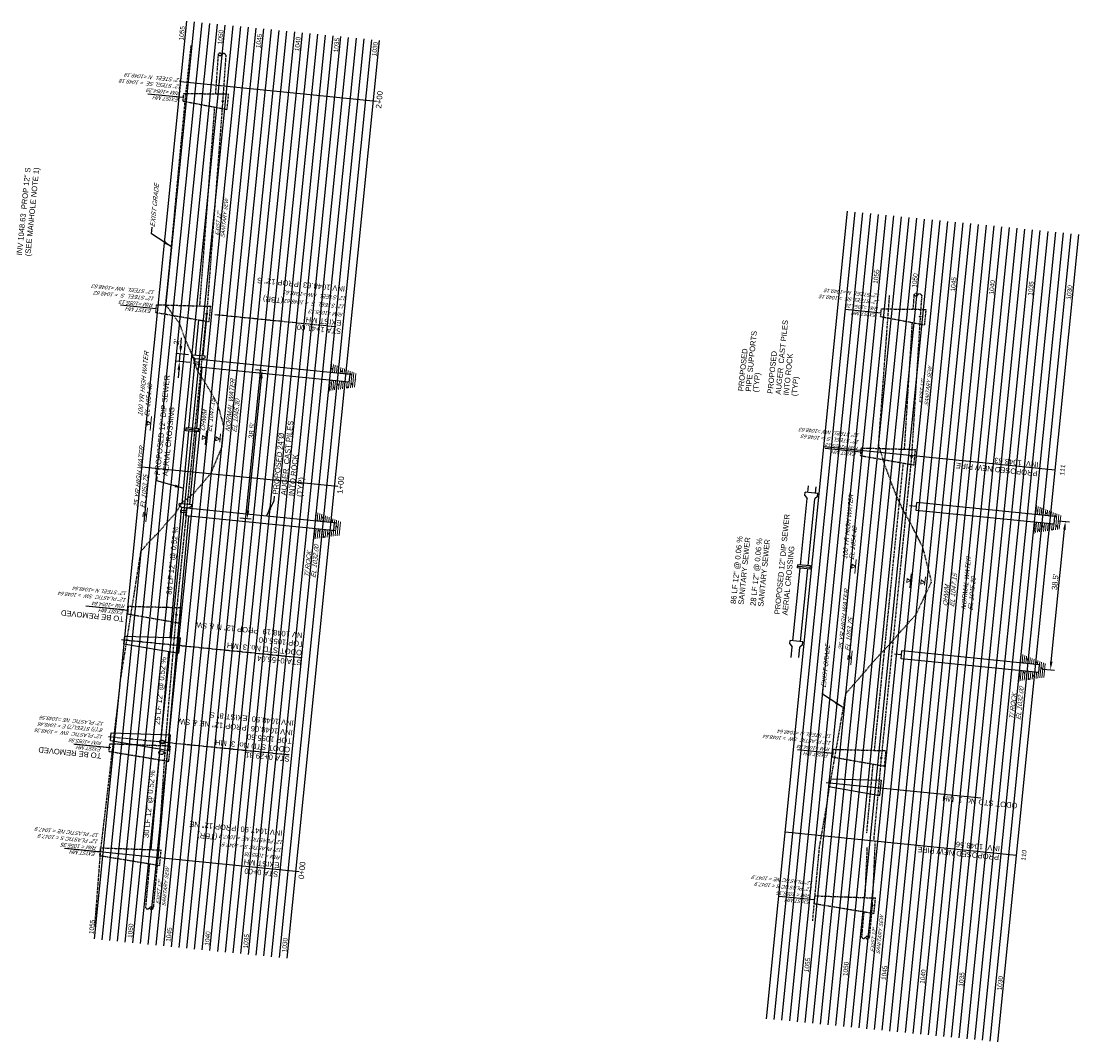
# Model space of a CAD drawing. Extents: x 1620708 to 2082925, y 607056 to 634194.
# Tile 255 of 256: x 1621037 to 1621310, y 607218 to 607482. Entities that reach past the tile are written whole.
import ezdxf

# ---------------------------------------------------------------- set-up
doc = ezdxf.new("R2010")
doc.units = 0
doc.header["$MEASUREMENT"] = 0
doc.header["$PDMODE"] = 1
for name, pattern in [('CENTER2', [1.125, 0.75, -0.125, 0.125, -0.125]), ('HIDDEN', [0.375, 0.25, -0.125]), ('stream', [1.4, 0.7, -0.1, 0.1, -0.1, 0.1, -0.1, 0.1, -0.1])]:
    doc.linetypes.add(name, pattern=pattern)
for name, color, linetype in [('C-ALGN-TEXT-EXST', 1, 'Continuous'), ('C-STRM-PIPE', 70, 'Continuous'), ('C-TOPO-GRADE-E', 2, 'HIDDEN'), ('cl', 1, 'CENTER2'), ('E-SAN-MAIN', 2, 'HIDDEN'), ('E-SAN-TEXT', 2, 'Continuous'), ('grid', 5, 'Continuous'), ('IMAGE', 1, 'Continuous'), ('P-PIPE', 7, 'Continuous'), ('PROP TXT', 3, 'Continuous')]:
    doc.layers.add(name, color=color, linetype=linetype)
doc.layers.add('finegrid', color=141, linetype='Continuous', transparency=0.6)
for name, color, linetype, lineweight in [('GE_X_Alignment_100_Stations', 1, 'Continuous', 0), ('HY_X_Water_Edge', 133, 'stream', 0), ('p-hatch', 5, 'Continuous', 13)]:
    doc.layers.add(name, color=color, linetype=linetype, lineweight=lineweight)
doc.styles.add('ARIAL', font='arial.ttf')
doc.styles.add('EXIST', font='arial.ttf', dxfattribs={"oblique": 22})
doc.styles.get("Standard").update_dxf_attribs({"font": 'arial.ttf'})
doc.styles.add('~P_Label - CenterDescender', font='calibrii.ttf', dxfattribs={"height": 0.14})
doc.dimstyles.new('RWM', dxfattribs={"dimtxt": 0.125, "dimasz": 0.1875, "dimexe": 0.09375, "dimexo": 0.09375, "dimgap": 0.046875, "dimtad": 1, "dimdec": 1, "dimzin": 3, "dimdsep": 46, "dimlunit": 4, "dimtxsty": 'ARIAL', "dimcen": -0.09375, "dimclrd": 1, "dimclre": 1, "dimclrt": 256, "dimadec": 0, "dimazin": 0, "dimtfac": 1, "dimtdec": 1, "dimtmove": 1, "dimatfit": 3, "dimfxl": 1, "dimfrac": 2, "dimtzin": 3, "dimarcsym": 0})

# ---------------------------------------------------------------- blocks, each defined once
blk = doc.blocks.new('*D1114')
at = {"layer": 'Defpoints', "color": 0, "transparency": 16777216}
for p in [(1621078.49, 607395.94), (1621081.73, 607395.65), (1621082.01, 607393.62)]:
    blk.add_point(p, dxfattribs=at)
at = {"layer": 'PROP TXT', "color": 2, "linetype": 'ByBlock', "lineweight": -2, "transparency": 16777216}
for p, q in [((1621078.67, 607398.03), (1621078.86, 607400.12)), ((1621080.68, 607395.74), (1621077.44, 607396.03)), ((1621078.31, 607393.95), (1621078.49, 607395.94)), ((1621080.96, 607393.71), (1621077.26, 607394.04)), ((1621078.12, 607391.86), (1621077.93, 607389.76))]:
    blk.add_line(p, q, dxfattribs=at)
at = {"layer": 'PROP TXT', "color": 2, "transparency": 16777216}
for points in [[(1621078.33, 607398.06), (1621079.02, 607398), (1621078.49, 607395.94)], [(1621077.77, 607391.89), (1621078.47, 607391.82), (1621078.31, 607393.95)]]:
    blk.add_solid(points, dxfattribs=at)
at = {"layer": 'PROP TXT', "transparency": 16777216, "insert": (1621077.53, 607399.05), "char_height": 1.4, "attachment_point": 5, "rotation": 84.8672, "style": 'ARIAL'}
blk.add_mtext("2'", dxfattribs=at)

msp = doc.modelspace()

# ---------------------------------------------------------------- hatches: boundary and pattern name
at = {"layer": 'p-hatch'}
h = msp.add_hatch(dxfattribs=at)
h.set_pattern_fill('DOLMIT', color=1, scale=2, angle=84.27399)
h.set_pattern_definition([(84.273985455, (2042903.3268, -1527391.5154), (-0.49750518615, 0.049885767), []), (129.273985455, (2042903.3268, -1527391.5154), (-1.0947819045, -0.8952388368), [0.7071067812, -1.4142135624])])
h.paths.add_polyline_path([(1621117.761, 607393.343), (1621117.54, 607391.137), (1621122.414, 607390.648), (1621122.209, 607388.6), (1621117.259, 607389.096), (1621116.992, 607386.435), (1621123.669, 607387.394), (1621123.923, 607390.874)])
h = msp.add_hatch(dxfattribs=at)
h.set_pattern_fill('DOLMIT', color=1, scale=2, angle=84.27399)
h.set_pattern_definition([(84.273985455, (2042901.2902, -1527410.46227), (-0.49750518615, 0.049885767), []), (129.273985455, (2042901.2902, -1527410.4623), (-1.0947819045, -0.8952388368), [0.7071067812, -1.4142135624])])
h.paths.add_polyline_path([(1621113.784, 607355.049), (1621113.563, 607352.843), (1621118.438, 607352.354), (1621118.232, 607350.305), (1621113.283, 607350.802), (1621113.016, 607348.141), (1621119.692, 607349.099), (1621119.946, 607352.58)])
h = msp.add_hatch(dxfattribs=at)
h.set_pattern_fill('DOLMIT', color=1, scale=2, angle=84.27399)
h.set_pattern_definition([(84.273985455, (2043085.2898, -1527428.17974), (-0.49750518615, 0.049885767), []), (129.273985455, (2043085.2898, -1527428.1797), (-1.0947819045, -0.8952388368), [0.7071067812, -1.4142135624])])
h.paths.add_polyline_path([(1621299.724, 607356.679), (1621299.503, 607354.473), (1621304.377, 607353.984), (1621304.172, 607351.935), (1621299.222, 607352.432), (1621298.955, 607349.771), (1621305.632, 607350.729), (1621305.886, 607354.21)])
h = msp.add_hatch(dxfattribs=at)
h.set_pattern_fill('DOLMIT', color=1, scale=2, angle=84.27399)
h.set_pattern_definition([(84.273985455, (2043083.25317, -1527447.1266), (-0.49750518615, 0.049885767), []), (129.273985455, (2043083.2532, -1527447.1266), (-1.0947819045, -0.8952388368), [0.7071067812, -1.4142135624])])
h.paths.add_polyline_path([(1621295.747, 607318.384), (1621295.526, 607316.179), (1621300.401, 607315.69), (1621300.195, 607313.641), (1621295.246, 607314.137), (1621294.979, 607311.476), (1621301.655, 607312.435), (1621301.909, 607315.915)])

# ---------------------------------------------------------------- linework, layer by layer
at = {"layer": 'C-TOPO-GRADE-E'}
for p, q in [((1621117.369, 607391.123), (1621117.616, 607393.585)), ((1621117.169, 607389.133), (1621116.879, 607386.239)), ((1621113.392, 607352.828), (1621113.639, 607355.291)), ((1621299.332, 607354.458), (1621299.579, 607356.921)), ((1621299.132, 607352.468), (1621298.842, 607349.574)), ((1621113.193, 607350.838), (1621112.902, 607347.944)), ((1621295.355, 607316.164), (1621295.602, 607318.626)), ((1621295.156, 607314.174), (1621294.865, 607311.28)), ((1621057.862, 607267.397), (1621056.383, 607248.035))]:
    msp.add_line(p, q, dxfattribs=at)
at = {"layer": 'C-TOPO-GRADE-E', "elevation": 1054, "flags": 128}
for points in [[(1621062.927, 607310.631), (1621068.383, 607344.998), (1621070.656, 607347.614), (1621072.886, 607349.814), (1621075.169, 607352.534), (1621077.424, 607354.977), (1621078.933, 607357.494), (1621081.934, 607359.862), (1621084.206, 607362.479), (1621086.493, 607365.234), (1621089.276, 607371.873), (1621089.803, 607377.128), (1621088.251, 607382.774), (1621086.548, 607385.827), (1621084.824, 607388.681), (1621083.035, 607391.487), (1621081.524, 607395.865), (1621079.885, 607399.569), (1621078.304, 607403.842), (1621074.765, 607408.643), (1621075.911, 607420.067), (1621079.871, 607462.173), (1621081.343, 607475.611)], [(1621268.475, 607328.736), (1621272.454, 607337.105), (1621270.205, 607345.99), (1621268.527, 607349.3), (1621266.844, 607352.556), (1621265.138, 607355.591), (1621263.482, 607359.117), (1621261.878, 607363.173), (1621260.308, 607367.555), (1621258.793, 607372.494), (1621261.609, 607411.023)], [(1621245.582, 607280.838), (1621250.343, 607308.267), (1621252.613, 607310.865), (1621254.884, 607313.462), (1621257.163, 607316.148), (1621259.429, 607318.702), (1621261.668, 607320.989), (1621263.948, 607323.676), (1621266.205, 607326.141), (1621268.475, 607328.736)], [(1621062.927, 607310.631), (1621062.927, 607310.631), (1621057.862, 607267.397)], [(1621245.582, 607280.838), (1621243.453, 607268.688), (1621241.684, 607249.526)]]:
    msp.add_lwpolyline(points, dxfattribs=at)
at = {"layer": 'cl'}
for p, q in [((1621087.457, 607406.137), (1621118.829, 607402.991)), ((1621063.341, 607322.169), (1621109.627, 607317.528)), ((1621059.968, 607297.135), (1621106.597, 607292.46))]:
    msp.add_line(p, q, dxfattribs=at)
at = {"layer": 'E-SAN-MAIN'}
for p, q in [((1621088.285, 607473.292), (1621087.581, 607463.113)), ((1621090.275, 607473.093), (1621089.453, 607461.212)), ((1621079.241, 607461.231), (1621079.44, 607463.221)), ((1621079.44, 607463.221), (1621091.005, 607463.067)), ((1621090.606, 607459.087), (1621091.005, 607463.067)), ((1621079.241, 607461.231), (1621090.606, 607459.087)), ((1621087.335, 607459.704), (1621083.474, 607408.338)), ((1621089.453, 607461.212), (1621085.329, 607406.35)), ((1621267.905, 607411.232), (1621267.645, 607407.48)), ((1621269.895, 607411.033), (1621269.517, 607405.58)), ((1621072.204, 607406.661), (1621072.404, 607408.651)), ((1621072.404, 607408.651), (1621086.373, 607408.255)), ((1621085.974, 607404.275), (1621086.373, 607408.255)), ((1621259.304, 607405.599), (1621259.504, 607407.589)), ((1621259.504, 607407.589), (1621271.069, 607407.434)), ((1621270.67, 607403.454), (1621271.069, 607407.434)), ((1621072.204, 607406.661), (1621085.974, 607404.275)), ((1621259.304, 607405.599), (1621270.67, 607403.454)), ((1621267.421, 607404.067), (1621265.384, 607371.348)), ((1621269.517, 607405.58), (1621267.262, 607369.36)), ((1621254.137, 607369.671), (1621254.337, 607371.661)), ((1621254.337, 607371.661), (1621268.306, 607371.265)), ((1621254.137, 607369.671), (1621267.907, 607367.285)), ((1621267.262, 607369.36), (1621259.445, 607291.599)), ((1621267.907, 607367.285), (1621268.306, 607371.265)), ((1621265.093, 607367.773), (1621257.632, 607293.562)), ((1621246.932, 607291.847), (1621247.131, 607293.837)), ((1621247.131, 607293.837), (1621260.702, 607293.481)), ((1621260.303, 607289.501), (1621260.702, 607293.481)), ((1621246.932, 607291.847), (1621260.303, 607289.501)), ((1621257.291, 607290.03), (1621255.627, 607272.096)), ((1621259.445, 607291.599), (1621257.454, 607270.14)), ((1621057.762, 607266.402), (1621057.961, 607268.392)), ((1621057.961, 607268.392), (1621073.596, 607267.83)), ((1621073.197, 607263.849), (1621073.596, 607267.83)), ((1621255.782, 607268.503), (1621255.205, 607255.541)), ((1621257.852, 607270.1), (1621257.114, 607253.519)), ((1621057.762, 607266.402), (1621073.197, 607263.849)), ((1621072.714, 607265.908), (1621071.534, 607252.838)), ((1621070.56, 607264.286), (1621069.544, 607253.038)), ((1621242.162, 607254.013), (1621242.361, 607256.003)), ((1621242.162, 607254.013), (1621257.597, 607251.46)), ((1621242.361, 607256.003), (1621257.996, 607255.44)), ((1621257.597, 607251.46), (1621257.996, 607255.44)), ((1621254.96, 607251.897), (1621254.375, 607245.423)), ((1621257.114, 607253.519), (1621256.365, 607245.224))]:
    msp.add_line(p, q, dxfattribs=at)
at = {"layer": 'E-SAN-MAIN', "color": 1}
for p, q in [((1621077.507, 607328.538), (1621085.329, 607406.35)), ((1621064.993, 607328.786), (1621065.193, 607330.776)), ((1621065.193, 607330.776), (1621078.764, 607330.421)), ((1621078.365, 607326.441), (1621078.764, 607330.421)), ((1621064.993, 607328.786), (1621078.365, 607326.441)), ((1621074.493, 607292.865), (1621077.507, 607328.538)), ((1621060.13, 607293.3), (1621060.33, 607295.29)), ((1621060.33, 607295.29), (1621075.965, 607294.727)), ((1621060.13, 607293.3), (1621075.565, 607290.747)), ((1621074.493, 607292.865), (1621072.714, 607265.908)), ((1621075.565, 607290.747), (1621075.965, 607294.727))]:
    msp.add_line(p, q, dxfattribs=at)
at = {"layer": 'E-SAN-MAIN'}
for centre in [(1621089.453, 607461.212), (1621269.517, 607405.58), (1621267.262, 607369.36), (1621259.445, 607291.599), (1621257.114, 607253.519)]:
    msp.add_circle(centre, 0.157, dxfattribs=at)
at = {"layer": 'E-SAN-MAIN', "color": 1}
for centre in [(1621085.329, 607406.35), (1621077.507, 607328.538), (1621074.493, 607292.865), (1621072.714, 607265.908)]:
    msp.add_circle(centre, 0.157, dxfattribs=at)
at = {"layer": 'E-SAN-MAIN'}
for centre, radius, start, end in [((1621088.751, 607473.118), 0.497, 9.02722, 159.52075), ((1621088.802, 607473.627), 0.616, 212.94889, 315.59908), ((1621089.741, 607472.972), 0.547, 12.6856, 155.86237), ((1621268.37, 607411.058), 0.497, 9.02722, 159.52075), ((1621268.421, 607411.567), 0.616, 212.94889, 315.59908), ((1621269.361, 607410.913), 0.547, 12.6856, 155.86237), ((1621070.078, 607253.158), 0.547, 192.6856, 335.86237), ((1621071.018, 607252.504), 0.616, 32.94889, 135.59908), ((1621071.069, 607253.012), 0.497, 189.02722, 339.52075), ((1621254.909, 607245.543), 0.547, 192.6856, 335.86237), ((1621255.849, 607244.889), 0.616, 32.94889, 135.59908), ((1621255.9, 607245.398), 0.497, 189.02722, 339.52075)]:
    msp.add_arc(centre, radius, start, end, dxfattribs=at)
at = {"layer": 'E-SAN-MAIN', "color": 1}
msp.add_ellipse((1621073.637, 607292.951), major_axis=(0.657, -0.066), ratio=0.7128062, dxfattribs=at)
at = {"layer": 'finegrid', "linetype": 'Continuous', "lineweight": -3}
for p, q in [((1621058.322, 607244.655), (1621082.18, 607481.685)), ((1621060.312, 607244.455), (1621084.17, 607481.485)), ((1621062.302, 607244.256), (1621086.16, 607481.286)), ((1621064.292, 607244.056), (1621088.15, 607481.086)), ((1621068.272, 607243.657), (1621092.13, 607480.687)), ((1621070.262, 607243.458), (1621094.12, 607480.488)), ((1621072.252, 607243.258), (1621096.11, 607480.288)), ((1621074.242, 607243.059), (1621098.1, 607480.088)), ((1621078.222, 607242.659), (1621102.08, 607479.689)), ((1621080.212, 607242.46), (1621104.07, 607479.49)), ((1621082.202, 607242.26), (1621106.06, 607479.29)), ((1621084.192, 607242.061), (1621108.05, 607479.091)), ((1621088.172, 607241.662), (1621112.031, 607478.692)), ((1621090.162, 607241.462), (1621114.021, 607478.492)), ((1621092.152, 607241.263), (1621116.011, 607478.293)), ((1621094.142, 607241.063), (1621118.001, 607478.093)), ((1621098.122, 607240.664), (1621121.981, 607477.694)), ((1621100.112, 607240.464), (1621123.971, 607477.494)), ((1621102.102, 607240.265), (1621125.961, 607477.295)), ((1621104.092, 607240.065), (1621127.951, 607477.095)), ((1621231.85, 607224.072), (1621252.757, 607432.579)), ((1621233.84, 607223.873), (1621254.747, 607432.379)), ((1621235.83, 607223.673), (1621256.737, 607432.18)), ((1621237.82, 607223.474), (1621258.727, 607431.98)), ((1621241.8, 607223.074), (1621262.708, 607431.581)), ((1621243.79, 607222.875), (1621264.698, 607431.381)), ((1621245.78, 607222.675), (1621266.688, 607431.182)), ((1621247.77, 607222.476), (1621268.678, 607430.982)), ((1621251.75, 607222.077), (1621272.658, 607430.583)), ((1621253.74, 607221.877), (1621274.648, 607430.384)), ((1621255.73, 607221.678), (1621276.638, 607430.184)), ((1621257.72, 607221.478), (1621278.628, 607429.985)), ((1621261.7, 607221.079), (1621282.608, 607429.585)), ((1621263.69, 607220.879), (1621284.598, 607429.386)), ((1621265.68, 607220.68), (1621286.588, 607429.186)), ((1621267.67, 607220.48), (1621288.578, 607428.987)), ((1621271.65, 607220.081), (1621292.558, 607428.588)), ((1621273.641, 607219.882), (1621294.548, 607428.388)), ((1621275.631, 607219.682), (1621296.538, 607428.189)), ((1621277.621, 607219.483), (1621298.528, 607427.989)), ((1621281.601, 607219.084), (1621302.508, 607427.59)), ((1621283.591, 607218.884), (1621304.498, 607427.39)), ((1621285.581, 607218.684), (1621306.488, 607427.191)), ((1621287.571, 607218.485), (1621308.478, 607426.991))]:
    msp.add_line(p, q, dxfattribs=at)
at = {"layer": 'grid', "linetype": 'Continuous', "lineweight": -3}
for p, q in [((1621056.332, 607244.854), (1621080.19, 607481.884)), ((1621066.282, 607243.857), (1621090.14, 607480.887)), ((1621076.232, 607242.859), (1621100.09, 607479.889)), ((1621086.182, 607241.861), (1621110.041, 607478.891)), ((1621096.132, 607240.864), (1621119.991, 607477.894)), ((1621106.082, 607239.866), (1621129.941, 607476.896)), ((1621078.539, 607466.327), (1621129.127, 607461.254)), ((1621229.86, 607224.272), (1621250.767, 607432.778)), ((1621239.81, 607223.274), (1621260.717, 607431.78)), ((1621249.76, 607222.276), (1621270.668, 607430.783)), ((1621259.71, 607221.279), (1621280.618, 607429.785)), ((1621269.66, 607220.281), (1621290.568, 607428.787)), ((1621279.611, 607219.283), (1621300.518, 607427.79)), ((1621289.561, 607218.285), (1621310.468, 607426.792)), ((1621244.674, 607372.009), (1621304.375, 607366.023)), ((1621068.562, 607366.826), (1621119.15, 607361.753)), ((1621234.697, 607272.508), (1621294.397, 607266.522)), ((1621048.961, 607268.29), (1621109.173, 607262.252))]:
    msp.add_line(p, q, dxfattribs=at)
at = {"layer": 'HY_X_Water_Edge'}
msp.add_point((1621042.617, 607421.609), dxfattribs=at)
at = {"layer": 'IMAGE'}
for p, q in [((1621070.111, 607463.152), (1621079.34, 607462.226)), ((1621063.075, 607408.582), (1621072.304, 607407.656)), ((1621250.175, 607407.519), (1621259.404, 607406.594)), ((1621245.008, 607371.591), (1621254.237, 607370.666)), ((1621054.159, 607330.878), (1621063.908, 607329.9)), ((1621055.864, 607330.707), (1621065.093, 607329.781)), ((1621051.001, 607295.221), (1621060.23, 607294.295)), ((1621051.327, 607295.188), (1621060.555, 607294.263)), ((1621237.803, 607293.767), (1621247.031, 607292.842)), ((1621245.283, 607285.267), (1621285.182, 607281.267)), ((1621048.633, 607268.323), (1621057.862, 607267.397)), ((1621233.033, 607255.934), (1621242.262, 607255.008))]:
    msp.add_line(p, q, dxfattribs=at)
at = {"layer": 'p-hatch', "color": 1}
for p, q in [((1621070.728, 607376.185), (1621071.089, 607379.787)), ((1621084.905, 607372.457), (1621085.267, 607376.059)), ((1621088.691, 607373.128), (1621088.909, 607375.297)), ((1621069.65, 607352.621), (1621070.012, 607356.223)), ((1621252.666, 607339.246), (1621253.027, 607342.848)), ((1621266.844, 607335.518), (1621267.205, 607339.12)), ((1621270.629, 607336.188), (1621270.847, 607338.358)), ((1621251.589, 607315.682), (1621251.95, 607319.284))]:
    msp.add_line(p, q, dxfattribs=at)
at = {"layer": 'p-hatch', "color": 1, "flags": 128}
for points in [[(1621070.905, 607377.981), (1621070.057, 607378.591), (1621069.953, 607377.552)], [(1621085.082, 607374.253), (1621084.235, 607374.863), (1621084.131, 607373.824)], [(1621088.664, 607373.894), (1621087.816, 607374.504), (1621087.712, 607373.465)], [(1621069.827, 607354.417), (1621068.98, 607355.027), (1621068.876, 607353.988)], [(1621252.843, 607341.042), (1621251.995, 607341.652), (1621251.891, 607340.613)], [(1621267.021, 607337.314), (1621266.173, 607337.923), (1621266.069, 607336.885)], [(1621270.602, 607336.955), (1621269.755, 607337.564), (1621269.651, 607336.525)], [(1621251.765, 607317.478), (1621250.918, 607318.087), (1621250.814, 607317.049)]]:
    msp.add_lwpolyline(points, close=True, dxfattribs=at)
at = {"layer": 'P-PIPE'}
for p, q in [((1621083.178, 607404.76), (1621082.355, 607395.592)), ((1621085.329, 607406.35), (1621084.347, 607395.413)), ((1621082.154, 607393.351), (1621080.67, 607376.829)), ((1621081.69, 607395.243), (1621081.727, 607395.649)), ((1621081.69, 607395.243), (1621082.28, 607394.757)), ((1621084.975, 607395.357), (1621081.727, 607395.649)), ((1621082.028, 607393.865), (1621081.983, 607393.367)), ((1621083.445, 607393.235), (1621081.983, 607393.367)), ((1621083.495, 607393.733), (1621082.028, 607393.865)), ((1621082.28, 607394.757), (1621082.198, 607393.849)), ((1621082.28, 607394.757), (1621084.272, 607394.578)), ((1621083.371, 607392.489), (1621083.57, 607394.479)), ((1621122.344, 607390.624), (1621083.57, 607394.479)), ((1621084.272, 607394.578), (1621084.257, 607394.411)), ((1621084.939, 607394.951), (1621084.272, 607394.578)), ((1621084.939, 607394.951), (1621084.975, 607395.357)), ((1621084.078, 607392.419), (1621082.662, 607376.655)), ((1621122.144, 607388.634), (1621083.371, 607392.489)), ((1621122.144, 607388.634), (1621122.344, 607390.624)), ((1621079.948, 607376.074, 1054), (1621080.03, 607376.885, 1054)), ((1621083.292, 607376.6, 1054), (1621080.03, 607376.885, 1054)), ((1621080.597, 607376.017), (1621078.911, 607357.248)), ((1621083.211, 607375.79, 1054), (1621079.948, 607376.074, 1054)), ((1621083.252, 607376.195, 1054), (1621079.989, 607376.479, 1054)), ((1621082.589, 607375.844), (1621080.903, 607357.075)), ((1621083.211, 607375.79, 1054), (1621083.292, 607376.6, 1054)), ((1621240.484, 607360.169), (1621240.651, 607361.847)), ((1621242.477, 607359.996), (1621242.64, 607361.647)), ((1621238.584, 607341.421), (1621240.329, 607358.625)), ((1621239.768, 607359.414), (1621239.849, 607360.225)), ((1621239.768, 607359.414), (1621240.329, 607358.625)), ((1621243.112, 607359.94), (1621239.849, 607360.225)), ((1621240.577, 607341.247), (1621242.332, 607358.556)), ((1621243.03, 607359.13), (1621242.332, 607358.556)), ((1621243.03, 607359.13), (1621243.112, 607359.94)), ((1621078.772, 607355.702), (1621075.811, 607322.738)), ((1621078.246, 607356.897), (1621078.282, 607357.303)), ((1621078.246, 607356.897), (1621078.836, 607356.412)), ((1621081.531, 607357.011), (1621078.282, 607357.303)), ((1621078.584, 607355.519), (1621078.539, 607355.021)), ((1621080.001, 607354.89), (1621078.539, 607355.021)), ((1621080.051, 607355.387), (1621078.584, 607355.519)), ((1621078.836, 607356.412), (1621078.754, 607355.504)), ((1621078.836, 607356.412), (1621080.827, 607356.233)), ((1621079.926, 607354.143), (1621080.126, 607356.134)), ((1621118.899, 607352.278), (1621080.126, 607356.134)), ((1621080.827, 607356.233), (1621080.812, 607356.065)), ((1621081.494, 607356.606), (1621080.827, 607356.233)), ((1621081.494, 607356.606), (1621081.531, 607357.011)), ((1621268.543, 607356.54), (1621266.771, 607356.718)), ((1621268.444, 607355.545), (1621268.643, 607357.535)), ((1621304.107, 607351.969), (1621268.444, 607355.545)), ((1621304.307, 607353.959), (1621268.643, 607357.535)), ((1621080.633, 607354.073), (1621077.639, 607320.736)), ((1621118.7, 607350.288), (1621079.926, 607354.143)), ((1621118.168, 607350.339), (1621118.367, 607352.329)), ((1621304.107, 607351.969), (1621304.307, 607353.959)), ((1621237.868, 607340.666), (1621237.949, 607341.476)), ((1621241.212, 607341.192), (1621237.949, 607341.476)), ((1621236.613, 607321.861), (1621238.503, 607340.61)), ((1621241.13, 607340.381), (1621237.868, 607340.666)), ((1621241.171, 607340.786), (1621237.908, 607341.071)), ((1621238.606, 607321.687), (1621240.495, 607340.436)), ((1621241.13, 607340.381), (1621241.212, 607341.192)), ((1621063.977, 607321.101), (1621064.177, 607323.091)), ((1621064.177, 607323.091), (1621078.538, 607322.656)), ((1621078.139, 607318.676), (1621078.538, 607322.656)), ((1621063.977, 607321.101), (1621078.139, 607318.676)), ((1621077.639, 607320.736), (1621075.38, 607295.59)), ((1621235.897, 607321.105), (1621235.978, 607321.916)), ((1621235.897, 607321.105), (1621236.458, 607320.317)), ((1621239.241, 607321.632), (1621235.978, 607321.916)), ((1621236.178, 607317.528), (1621236.458, 607320.317)), ((1621238.192, 607317.568), (1621238.461, 607320.248)), ((1621239.159, 607320.821), (1621238.461, 607320.248)), ((1621239.159, 607320.821), (1621239.241, 607321.632)), ((1621075.487, 607319.13), (1621073.555, 607297.622)), ((1621264.702, 607318.233), (1621262.84, 607318.419)), ((1621264.602, 607317.238), (1621264.802, 607319.228)), ((1621300.131, 607313.675), (1621264.602, 607317.238)), ((1621300.33, 607315.665), (1621264.802, 607319.228)), ((1621300.131, 607313.675), (1621300.33, 607315.665)), ((1621060.463, 607296.081), (1621060.663, 607298.071)), ((1621060.663, 607298.071), (1621076.02, 607297.536)), ((1621060.463, 607296.081), (1621075.621, 607293.556)), ((1621075.38, 607295.59), (1621072.714, 607265.908)), ((1621075.621, 607293.556), (1621076.02, 607297.536)), ((1621073.225, 607293.955), (1621070.888, 607267.927)), ((1621245.919, 607284.199), (1621246.119, 607286.189)), ((1621245.919, 607284.199), (1621259.138, 607281.868)), ((1621246.119, 607286.189), (1621259.537, 607285.848)), ((1621259.138, 607281.868), (1621259.537, 607285.848))]:
    msp.add_line(p, q, dxfattribs=at)
msp.add_ellipse((1621073.837, 607295.745), major_axis=(0.657, -0.066), ratio=0.7054219, dxfattribs=at)
at = {"layer": 'PROP TXT', "color": 1}
for p, q in [((1621097.901, 607391.906), (1621100.676, 607391.628)), ((1621096.023, 607355.512), (1621099.445, 607389.641)), ((1621093.924, 607353.612), (1621096.835, 607353.32)), ((1621305.252, 607352.86), (1621308.027, 607352.581)), ((1621303.35, 607316.468), (1621306.772, 607350.597)), ((1621301.275, 607314.565), (1621304.185, 607314.273))]:
    msp.add_line(p, q, dxfattribs=at)
for points in [[(1621099.77, 607389.608), (1621099.073, 607389.678), (1621099.631, 607391.732)], [(1621096.348, 607355.479), (1621095.651, 607355.549), (1621095.79, 607353.425)], [(1621307.121, 607350.562), (1621306.424, 607350.632), (1621306.982, 607352.686)], [(1621303.698, 607316.433), (1621303.002, 607316.503), (1621303.141, 607314.378)]]:
    msp.add_solid(points, dxfattribs=at)

# ---------------------------------------------------------------- texts
at = {"layer": 'C-STRM-PIPE', "color": 7, "linetype": 'Continuous', "lineweight": -3}
for s, p in [('1055', (1621079.338, 607476.846)), ('1050', (1621089.289, 607475.848)), ('1045', (1621099.239, 607474.851)), ('1040', (1621109.211, 607474.072)), ('1035', (1621119.227, 607473.77)), ('1030', (1621129.177, 607472.772)), ('1055', (1621258.588, 607414.004)), ('1050', (1621268.539, 607413.007)), ('1045', (1621278.489, 607412.009)), ('1040', (1621288.461, 607411.231)), ('1035', (1621298.477, 607410.928)), ('1030', (1621308.427, 607409.931)), ('1055', (1621056.107, 607246.068)), ('1050', (1621066.057, 607245.071)), ('1045', (1621076.007, 607244.073)), ('1040', (1621085.957, 607243.075)), ('1035', (1621095.932, 607242.36)), ('1030', (1621105.882, 607241.362)), ('1055', (1621240.761, 607236.215)), ('1050', (1621250.711, 607235.218)), ('1045', (1621260.661, 607234.22)), ('1040', (1621270.612, 607233.222)), ('1035', (1621280.586, 607232.507)), ('1030', (1621290.536, 607231.509))]:
    msp.add_text(s, height=1.2, rotation=84.27399, dxfattribs=at).set_placement(p)
at = {"layer": 'cl'}
for s, p in [('2+00', (1621130.387, 607459.265)), ('1+00', (1621120.409, 607359.763)), ('0+00', (1621110.432, 607260.262))]:
    msp.add_text(s, height=1.44, rotation=84.74547, dxfattribs=at).set_placement(p)
at = {"layer": 'E-SAN-TEXT', "style": 'EXIST', "oblique": 22}
for s, height, rotation, p in [('12" STEEL SE  = 1049.18', 1, 174.27399, (1621079.003, 607465.369)), ('12" STEEL  N =1049.18', 1, 174.27399, (1621079.108, 607467.045)), ('RIM =1054.28', 1, 174.27399, (1621078.74, 607463.702)), ('EXIST MH', 1, 174.27399, (1621078.216, 607462.041, 333.333)), ('EXIST GRADE', 1.2, 84.27399, (1621071.92, 607428.623)), ('SANITARY SEW', 0.96, 84.27399, (1621089.888, 607425.836, 333.333)), ('EXIST 12"', 0.96, 84.27399, (1621088.433, 607426.464, 333.333)), ('12" STEEL  NW =1048.63', 1, 174.27399, (1621071.997, 607412.341)), ('12" STEEL  NW =1048.63', 1, 174.27399, (1621121.474, 607410.735)), ('12" STEEL  N =1049.18', 0.96, 174.27399, (1621259.172, 607411.413)), ('12" STEEL  S  = 1048.63', 1, 174.27399, (1621071.918, 607410.663)), ('RIM =1055.13', 1, 174.27399, (1621071.682, 607408.992)), ('12" STEEL  S  = 1048.63 ', 1, 174.27399, (1621121.065, 607408.603)), ('12" STEEL SE  = 1049.18', 0.96, 174.27399, (1621259.067, 607409.736)), ('EXIST MH', 1, 174.27399, (1621071.179, 607407.47, 333.333)), ('RIM =1055.13', 1, 174.27399, (1621120.592, 607406.558)), ('RIM =1054.28', 0.96, 174.27399, (1621258.804, 607408.069)), ('EXIST MH', 0.96, 174.27399, (1621258.28, 607406.408, 333.333)), ('100 YR HIGH WATER', 1.2, 84.27399, (1621068.689, 607379.802)), ('SANITARY SEW', 0.96, 84.27399, (1621271.528, 607382.478, 333.333)), ('EL 1054.40', 1.2, 84.27399, (1621070.439, 607379.627)), ('NORMAL WATER', 1.2, 84.27399, (1621091.296, 607375.794)), ('EXIST 12"', 0.96, 84.27399, (1621270.073, 607383.106, 333.333)), ('EL 1047.15', 1.2, 84.27399, (1621086.612, 607375.733)), ('EL 1045.30', 1.2, 84.27399, (1621093.045, 607375.619)), ('OHWM', 1.2, 84.27399, (1621084.862, 607375.908)), ('12" STEEL  NW =1048.63', 0.96, 174.27399, (1621253.93, 607375.35)), ('12" STEEL  S  = 1048.63', 0.96, 174.27399, (1621253.851, 607373.672)), ('RIM =1055.13', 0.96, 174.27399, (1621253.615, 607372.001)), ('25 YR HIGH WATER', 1.2, 84.27399, (1621067.611, 607356.238)), ('EXIST MH', 0.96, 174.27399, (1621253.112, 607370.48, 333.333)), ('EL 1053.75', 1.2, 84.27399, (1621069.361, 607356.063)), ('100 YR HIGH WATER', 1.2, 84.27399, (1621250.627, 607342.863)), ('EL 1054.40', 1.2, 84.27399, (1621252.377, 607342.688)), ('T/ ROCK', 1.2, 84.27399, (1621111.71, 607338.182)), ('EL 1032.00', 1.2, 84.27399, (1621113.459, 607338.007)), ('NORMAL WATER', 1.2, 84.27399, (1621281.26, 607329.829)), ('EL 1047.15', 1.2, 84.27399, (1621278.234, 607330.543)), ('12" STEEL N =1048.64', 0.96, 174.27399, (1621064.766, 607334.532)), ('OHWM', 1.2, 84.27399, (1621276.484, 607330.719)), ('EL 1045.30', 1.2, 84.27399, (1621283.01, 607329.654)), ('12" PLASTIC  SW  = 1048.64', 0.96, 174.27399, (1621064.651, 607332.856)), ('25 YR HIGH WATER', 1.2, 84.27399, (1621249.55, 607319.299)), ('RIM =1054.84', 0.96, 174.27399, (1621064.377, 607331.191)), ('EXIST MH', 0.96, 174.27399, (1621063.969, 607329.596, 333.333)), ('EL 1053.75', 1.2, 84.27399, (1621251.299, 607319.124)), ('EXIST GRADE', 1.2, 84.27399, (1621245.154, 607309.716)), ('EL 1032.00', 1.2, 84.27399, (1621295.422, 607301.343)), ('T/ ROCK', 1.2, 84.27399, (1621293.672, 607301.518)), ('8"(?) STEEL(?) E = 1048.46', 0.96, 174.27399, (1621058.602, 607299.194)), ('12" PLASTIC  NE =1048.56', 0.96, 174.27399, (1621058.836, 607300.862)), ('12" PLASTIC  SW  = 1048.36', 0.96, 174.27399, (1621058.597, 607297.51)), ('12" STEEL N =1048.64', 0.96, 174.27399, (1621246.705, 607297.592)), ('RIM =1055.56', 0.96, 174.27399, (1621058.32, 607295.846)), ('12" PLASTIC  SW  = 1048.64', 0.96, 174.27399, (1621246.589, 607295.916)), ('RIM =1054.84', 0.96, 174.27399, (1621246.316, 607294.251)), ('EXIST MH', 0.96, 174.27399, (1621058.165, 607294.204, 333.333)), ('EXIST MH', 0.96, 174.27399, (1621245.907, 607292.656, 333.333)), ('12" PLASTIC NE = 1047.9', 1, 174.27399, (1621057.558, 607272.118)), ('12" PLASTIC S = 1047.9', 1, 174.27399, (1621057.362, 607270.449)), ('12" PLASTIC NE = 1047.9', 1, 174.27399, (1621105.181, 607270.263)), ('RIM = 1055.35', 1, 174.27399, (1621057.008, 607268.799)), ('EXIST MH', 1, 174.27399, (1621056.737, 607267.211, 333.333)), ('12" PLASTIC S = 1047.9', 1, 174.27399, (1621104.837, 607268.237)), ('RIM = 1055.35', 1, 174.27399, (1621104.461, 607266.364)), ('SANITARY SEW', 0.96, 84.27399, (1621074.643, 607253.166, 333.333)), ('EXIST 12"', 0.96, 84.27399, (1621073.187, 607253.795, 333.333)), ('12" PLASTIC NE = 1047.9', 0.96, 174.27399, (1621241.958, 607259.729)), ('12" PLASTIC S = 1047.9', 0.96, 174.27399, (1621241.762, 607258.06)), ('RIM = 1055.35', 0.96, 174.27399, (1621241.408, 607256.41)), ('EXIST MH', 0.96, 174.27399, (1621241.137, 607254.822, 333.333)), ('SANITARY SEW', 0.96, 84.27399, (1621259.043, 607240.777, 333.333)), ('EXIST 12"', 0.96, 84.27399, (1621257.587, 607241.406, 333.333))]:
    msp.add_text(s, height=height, rotation=rotation, dxfattribs=at).set_placement(p)
at = {"layer": 'GE_X_Alignment_100_Stations', "color": 7, "style": '~P_Label - CenterDescender'}
for s, p in [('111', (1621306.684, 607364.415)), ('110', (1621296.707, 607264.914))]:
    msp.add_text(s, height=1.2, rotation=84.27399, dxfattribs=at).set_placement(p)
at = {"layer": 'PROP TXT'}
for s, rotation, p in [('INV 1048.63  PROP 12" S ', 84.27399, (1621037.616, 607421.347)), ('(SEE MANHOLE NOTE 1)', 84.27399, (1621039.816, 607421.117)), ('INV 1048.63  PROP 12" S ', 174.27399, (1621121.104, 607413.393)), ('(TBR)', 174.27399, (1621105.105, 607410.366)), ('EXIST MH ', 174.27399, (1621120.183, 607404.61)), ('STA 1+41.00', 174.27399, (1621120.117, 607402.441)), ('PIPE SUPPORTS', 84.27399, (1621225.795, 607386.146)), ('PROPOSED', 84.27399, (1621223.869, 607386.255)), ('(TYP)', 84.27399, (1621227.7, 607385.982)), ('PROPOSED 12" DIP SEWER', 84.27399, (1621073.251, 607364.551, 416.667)), ('AERIAL CROSSING', 84.27399, (1621075.277, 607364.342, 416.667)), ('INV. 1048.63', 174.27399, (1621300.109, 607368.012, 416.667)), ('PROPOSED NEW PIPE', 174.27399, (1621299.88, 607365.734, 416.667)), ('86 LF 12" @ 0.52 %%% ', 84.27399, (1621076.283, 607333.729, 416.667)), ('PROPOSED 12" DIP SEWER', 84.27399, (1621233.239, 607328.625, 416.667)), ('86 LF 12" @ 0.06 %%% ', 84.27399, (1621221.937, 607331.328, 416.667)), ('28 LF 12" @ 0.06 %%% ', 84.27399, (1621227.016, 607330.819, 416.667)), ('SANITARY SEWER', 84.27399, (1621223.929, 607331.128, 416.667)), ('SANITARY SEWER', 84.27399, (1621229.008, 607330.619, 416.667)), ('AERIAL CROSSING', 84.27399, (1621235.265, 607328.416, 416.667)), ('TO BE REMOVED', 174.27399, (1621064.014, 607328.161)), ('INV 1048.19  PROP 12" N & SW', 174.27399, (1621110.672, 607323.876)), ('TOP 1055.00', 174.27399, (1621110.452, 607321.676)), ('25 LF 12" @ 0.52 %%% ', 84.27399, (1621073.177, 607300.102, 416.667)), ('ODOT STD No. 3  MH', 174.27399, (1621109.987, 607319.444, 416.667)), ('STA 0+55.04', 174.27399, (1621109.849, 607316.917)), ('INV 1048.50  EXIST 8" S', 174.27399, (1621107.862, 607301.28)), ('INV 1048.06  PROP 12" NE & SW', 174.27399, (1621107.617, 607298.832)), ('TOP 1055.50', 174.27399, (1621107.396, 607296.631)), ('ODOT STD No. 3  MH', 174.27399, (1621106.931, 607294.4, 416.667)), ('TO BE REMOVED', 174.27399, (1621058.19, 607292.803)), ('STA 0+29.81', 174.27399, (1621106.805, 607291.997)), ('30 LF 12" @ 0.52 %%% ', 84.27399, (1621070.31, 607270.876, 416.667)), ('ODOT STD No. 1  MH', 174.27399, (1621294.674, 607279.942, 416.667)), ('INV 1047.90  PROP 12" NE', 174.27399, (1621104.963, 607272.861)), ('(TBR)', 174.27399, (1621088.143, 607271.833)), ('PROPOSED NEW PIPE', 174.27399, (1621289.939, 607266.585, 416.667)), ('INV. 1048.56', 174.27399, (1621290.167, 607268.862, 416.667)), ('EXIST MH ', 174.27399, (1621104.176, 607264.565)), ('STA 0+00', 174.27399, (1621103.862, 607262.254))]:
    msp.add_text(s, height=1.4, rotation=rotation, dxfattribs=at).set_placement(p)
at = {"layer": 'PROP TXT', "char_height": 1.4, "width": 21.99156, "attachment_point": 1, "rotation": 84.27399, "line_spacing_factor": 0.892123}
for s, insert in [('PROPOSED \\PAUGER  CAST PILES\\PINTO ROCK\\P(TYP)', (1621230.035, 607385.741)), ('PROPOSED 24"%%C\\PAUGER  CAST PILES\\PINTO ROCK\\P(TYP)', (1621102.347, 607359.722))]:
    msp.add_mtext(s, dxfattribs=dict(at, insert=insert))
at = {"layer": 'PROP TXT', "color": 2, "char_height": 1.4, "attachment_point": 5, "rotation": 84.27399, "style": 'ARIAL'}
for insert in [(1621097.006, 607376.118), (1621304.357, 607337.072)]:
    msp.add_mtext("38.5'", dxfattribs=dict(at, insert=insert))

# ---------------------------------------------------------------- dimensions: what is measured, and where the dimension line sits
at = {"layer": 'PROP TXT'}
dim = msp.add_linear_dim(base=(1621078.487, 607395.94), p1=(1621082.006, 607393.616), p2=(1621081.727, 607395.649), angle=84.86724, text="2'", dimstyle='RWM', override={"dimscale": 11.2, "dimdec": 2, "dimlunit": 2, "dimclrd": 2, "dimclre": 2, "dimtdec": 2}, dxfattribs=at)
dim.commit()
dim.dimension.update_dxf_attribs({"geometry": '*D1114', "text_midpoint": (1621078.757, 607398.944), "dimtype": 160})

# ---------------------------------------------------------------- leaders
at = {"layer": 'C-ALGN-TEXT-EXST'}
for points in [[(1621076.232, 607423.613), (1621071.071, 607426.977), (1621071.245, 607428.718)], [(1621249.467, 607304.706), (1621244.305, 607308.07), (1621244.48, 607309.811)]]:
    msp.add_leader(points, dimstyle='RWM', override={"dimscale": 11.2, "dimdec": 0, "dimlunit": 2, "dimpost": "'", "dimclrt": 2, "dimtdec": 0}, dxfattribs=at)
at = {"layer": 'PROP TXT'}
for points, override in [([(1621079.21, 607361.295), (1621072.461, 607363.136), (1621072.577, 607364.29)], {"dimscale": 11.2, "dimgap": 0.046875, "dimtad": 0, "dimdec": 2, "dimlunit": 2, "dimclrd": 2, "dimclre": 2, "dimclrt": 2, "dimtdec": 2}), ([(1621100.818, 607354.231), (1621102.757, 607358.098), (1621102.869, 607359.215)], {"dimscale": 11.2, "dimdec": 2, "dimlunit": 2, "dimclrd": 2, "dimclre": 2, "dimclrt": 2, "dimtdec": 2})]:
    msp.add_leader(points, dimstyle='RWM', override=override, dxfattribs=at)

doc.saveas('drawing.dxf')
